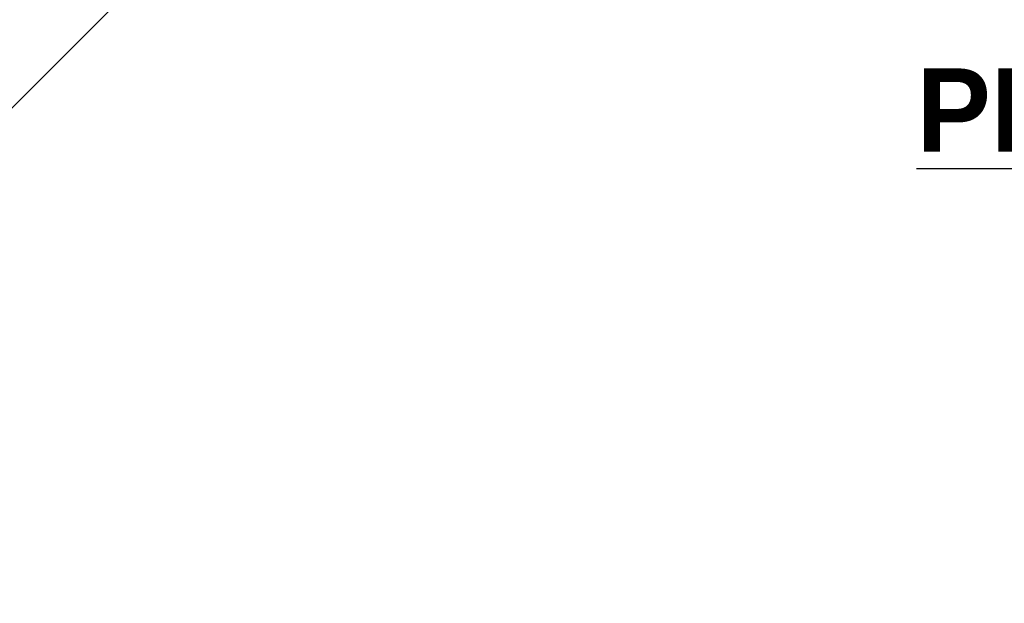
# Model space of a CAD drawing. Extents: x -750 to 90, y 3202 to 3394.
# Tile 61 of 72: x 0 to 17, y 3291 to 3302. Entities that reach past the tile are written whole.
import ezdxf
from ezdxf.enums import TextEntityAlignment as Align

# ---------------------------------------------------------------- set-up
doc = ezdxf.new("R2010")
doc.units = 0
doc.header["$MEASUREMENT"] = 0
doc.layers.add('FREEZE-LINES', color=8, linetype='CONTINUOUS', plot=False)
doc.layers.add('SUB-TITLE', color=3, linetype='CONTINUOUS')
doc.layers.add('TEXT', color=3, linetype='CONTINUOUS')
doc.styles.add('BOLD', font='bold', dxfattribs={"height": 7.2})
doc.styles.add('SIMPLEX', font='simplex')
doc.dimstyles.new('DIM12', dxfattribs={"dimscale": 12, "dimtxt": 0.09375, "dimasz": 0.09375, "dimexe": 0.0625, "dimexo": 0.0625, "dimgap": 0.0625, "dimtad": 1, "dimdec": 4, "dimzin": 3, "dimdsep": 46, "dimlunit": 4, "dimtxsty": 'SIMPLEX', "dimcen": 0, "dimclrd": 3, "dimclre": 3, "dimclrt": 3, "dimadec": 0, "dimazin": 0, "dimtfac": 1, "dimtdec": 4, "dimtmove": 0, "dimatfit": 3, "dimfxl": 1, "dimfrac": 2, "dimtolj": 1, "dimtzin": 3, "dimarcsym": 0})

msp = doc.modelspace()

# ---------------------------------------------------------------- linework, layer by layer
at = {"layer": 'FREEZE-LINES', "color": 8, "linetype": 'Continuous'}
msp.add_circle((27.91369, 3328.13499), 28, dxfattribs=at)

# ---------------------------------------------------------------- texts
at = {"layer": 'SUB-TITLE', "linetype": 'Continuous', "style": 'BOLD'}
msp.add_text('%%UPLAN VIEW AT MANWAY', height=1.5, dxfattribs=at).set_placement((27.91369, 3300.13499), align=Align.MIDDLE)

# ---------------------------------------------------------------- leaders
at = {"layer": 'TEXT'}
msp.add_leader([(-9.38041, 3291.25215), (-1.29369, 3299.33887), (2.45981, 3303.09237)], dimstyle='DIM12', dxfattribs=at)

doc.saveas('drawing.dxf')
